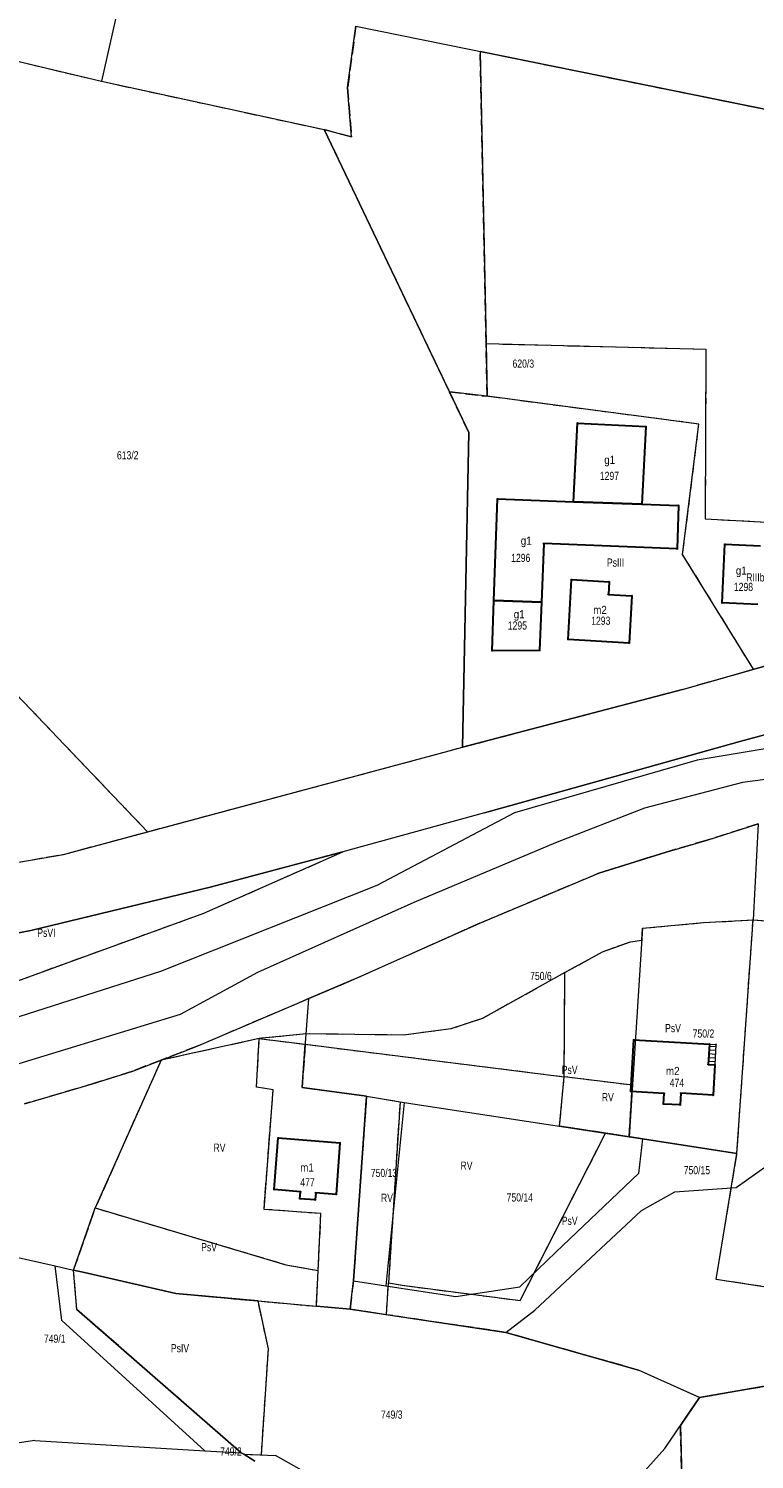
# Model space of a CAD drawing. Header units: metres. Extents: x 7498273 to 7499989, y 5499795 to 5500810.
# Tile 14 of 40: x 7498760 to 7498894, y 5500402 to 5500665. Entities that reach past the tile are written whole.
import ezdxf

# ---------------------------------------------------------------- set-up
doc = ezdxf.new("R2010")
doc.units = ezdxf.units.M
doc.header["$MEASUREMENT"] = 0
doc.linetypes.add('2.25_0.75', pattern=[3, 2.25, -0.75])
doc.layers.get('0').update_dxf_attribs({"color": 2})
for name, color, linetype, lineweight in [('209-oznaczenie konturu klasyfikacyjnego', 7, 'Continuous', 0), ('211-numer działki ewidencyjnej', 7, 'Continuous', 0), ('217-kontur klasyfikacyjny', 7, 'Continuous', 0), ('218-kontur użytku gruntowego', 7, 'Continuous', 0), ('219-działka ewidencyjna', 7, 'Continuous', 0), ('312-budynek ewidencyjny', 7, 'Continuous', 0), ('312-oznaczenie budynku ewidencyjnego', 7, 'Continuous', 0), ('312-oznaczenie budynku ewidencyjnego-Atr117', 7, 'Continuous', 0), ('352-schody', 7, 'Continuous', 0), ('Punkt budynku', 7, 'Continuous', 0)]:
    doc.layers.add(name, color=color, linetype=linetype, lineweight=lineweight)
doc.styles.get("Standard").update_dxf_attribs({"font": 'Working1250.shx', "width": 0.75})

# ---------------------------------------------------------------- blocks, each defined once
blk = doc.blocks.new('PUNKTBUD')
at = {"color": 0}
blk.add_circle((0, 0), 0.09, dxfattribs=at)

msp = doc.modelspace()

# ---------------------------------------------------------------- linework, layer by layer
at = {"layer": '217-kontur klasyfikacyjny', "color": 3, "linetype": '2.25_0.75', "lineweight": 13, "flags": 128}
for points in [[(7498820.57, 5500665.94), (7498819.02, 5500654.66)], [(7498735, 5500665.04), (7498773.75, 5500655.79)], [(7498844.51, 5500607.5), (7498843.43, 5500661.3)], [(7498843.43, 5500661.3), (7498919.07, 5500645.93)], [(7498773.75, 5500655.79), (7498814.69, 5500646.9)], [(7498819.02, 5500654.66), (7498819.76, 5500645.58)], [(7498819.76, 5500645.58), (7498814.69, 5500646.9)], [(7498814.69, 5500646.9), (7498837.77, 5500598.63)], [(7498680.6, 5500624.12), (7498782.21, 5500517.64)], [(7498844.7, 5500597.8), (7498844.51, 5500607.5)], [(7498844.51, 5500607.5), (7498884.97, 5500606.49)], [(7498884.97, 5500606.49), (7498884.84, 5500575.23)], [(7498837.77, 5500598.63), (7498844.7, 5500597.8)], [(7498841.35, 5500591.13), (7498837.77, 5500598.63)], [(7498873.97, 5500593.96), (7498844.7, 5500597.8)], [(7498883.67, 5500592.69), (7498873.97, 5500593.96)], [(7498880.69, 5500568.66), (7498883.67, 5500592.69)], [(7498840.2, 5500533.22), (7498841.35, 5500591.13)], [(7498884.84, 5500575.23), (7498897.31, 5500574.57)], [(7498893.74, 5500547.57), (7498880.69, 5500568.66)], [(7498880.64, 5500543.86), (7498893.74, 5500547.57)], [(7498893.74, 5500547.57), (7498896.05, 5500548.23)], [(7498840.2, 5500533.22), (7498880.64, 5500543.86)], [(7498782.21, 5500517.64), (7498837.03, 5500532.36)], [(7498837.03, 5500532.36), (7498840.2, 5500533.22)], [(7498894.59, 5500519.13), (7498885.18, 5500516.08)], [(7498766.75, 5500513.49), (7498782.21, 5500517.64)], [(7498885.18, 5500516.08), (7498877.68, 5500513.92)], [(7498737, 5500508.34), (7498766.75, 5500513.49)], [(7498792.59, 5500502.66), (7498818.17, 5500513.96)], [(7498818.17, 5500513.96), (7498793.71, 5500507.42)], [(7498877.68, 5500513.92), (7498865.26, 5500510)], [(7498865.26, 5500510), (7498843.35, 5500500.8)], [(7498793.71, 5500507.42), (7498760.71, 5500499.44)], [(7498754.23, 5500488.74), (7498792.59, 5500502.66)], [(7498843.35, 5500500.8), (7498819.71, 5500490.24)], [(7498873.33, 5500499.87), (7498884.51, 5500500.92)], [(7498884.51, 5500500.92), (7498893.65, 5500501.42)], [(7498890.67, 5500458.39), (7498893.65, 5500501.42)], [(7498893.65, 5500501.42), (7498896.19, 5500501.25)], [(7498760.71, 5500499.44), (7498750.04, 5500497.45)], [(7498865.95, 5500495.57), (7498871.08, 5500497.39)], [(7498871.08, 5500497.39), (7498873.2, 5500497.69)], [(7498873.2, 5500497.69), (7498873.33, 5500499.87)], [(7498859.02, 5500491.72), (7498865.95, 5500495.57)], [(7498819.71, 5500490.24), (7498811.87, 5500486.93)], [(7498859.02, 5500491.72), (7498843.84, 5500483.28)], [(7498858.89, 5500472.55), (7498859.02, 5500491.72)], [(7498811.87, 5500486.93), (7498791.33, 5500478.16)], [(7498843.84, 5500483.28), (7498838.02, 5500481.34)], [(7498802.77, 5500479.58), (7498784.71, 5500475.61)], [(7498802.24, 5500470.64), (7498802.77, 5500479.58)], [(7498811.39, 5500480.45), (7498802.77, 5500479.58)], [(7498802.77, 5500479.58), (7498811.24, 5500478.52)], [(7498829.3, 5500480.21), (7498811.39, 5500480.45)], [(7498838.02, 5500481.34), (7498829.3, 5500480.21)], [(7498791.33, 5500478.16), (7498784.71, 5500475.61)], [(7498811.24, 5500478.52), (7498810.65, 5500470.59)], [(7498811.24, 5500478.52), (7498858.89, 5500472.55)], [(7498779.48, 5500473.6), (7498772.06, 5500471.22)], [(7498784.71, 5500475.61), (7498772.58, 5500448.4)], [(7498784.71, 5500475.61), (7498779.48, 5500473.6)], [(7498772.06, 5500471.22), (7498759.55, 5500467.55)], [(7498858.03, 5500463.46), (7498858.89, 5500472.55)], [(7498871.44, 5500470.98), (7498858.89, 5500472.55)], [(7498870.82, 5500461.5), (7498871.44, 5500470.98)], [(7498805.32, 5500470.14), (7498802.24, 5500470.64)], [(7498803.64, 5500448.13), (7498805.32, 5500470.14)], [(7498810.65, 5500470.59), (7498822.51, 5500468.98)], [(7498822.51, 5500468.98), (7498820.1, 5500434.95)], [(7498822.51, 5500468.98), (7498828.68, 5500467.96)], [(7498828.68, 5500467.96), (7498826.55, 5500434.6)], [(7498866.5, 5500462.16), (7498858.03, 5500463.46)], [(7498850.76, 5500431.35), (7498866.5, 5500462.16)], [(7498870.82, 5500461.5), (7498866.5, 5500462.16)], [(7498873.27, 5500461.11), (7498870.82, 5500461.5)], [(7498890.67, 5500458.39), (7498873.27, 5500461.11)], [(7498886.87, 5500435.24), (7498890.67, 5500458.39)], [(7498768.61, 5500436.97), (7498772.58, 5500448.4)], [(7498772.58, 5500448.4), (7498807.65, 5500437.95)], [(7498814.12, 5500447.36), (7498803.64, 5500448.13)], [(7498813.61, 5500436.89), (7498814.12, 5500447.36)], [(7498769.21, 5500429.73), (7498768.61, 5500436.97)], [(7498768.61, 5500436.97), (7498770.62, 5500436.51)], [(7498807.65, 5500437.95), (7498813.61, 5500436.89)], [(7498813.28, 5500430.3), (7498813.61, 5500436.89)], [(7498770.62, 5500436.51), (7498787.44, 5500432.65)], [(7498820.1, 5500434.95), (7498819.47, 5500429.74)], [(7498826.16, 5500428.75), (7498826.55, 5500434.6)], [(7498826.55, 5500434.6), (7498829.07, 5500434.16)], [(7498829.07, 5500434.16), (7498850.76, 5500431.35)], [(7498924.73, 5500429.39), (7498886.87, 5500435.24)], [(7498787.44, 5500432.65), (7498802.55, 5500431.28)], [(7498799.42, 5500403.32), (7498769.21, 5500429.73)], [(7498802.55, 5500431.28), (7498813.28, 5500430.3)], [(7498804.45, 5500422.49), (7498802.55, 5500431.28)], [(7498819.47, 5500429.74), (7498813.28, 5500430.3)], [(7498826.16, 5500428.75), (7498819.47, 5500429.74)], [(7498848.12, 5500425.49), (7498826.16, 5500428.75)], [(7498872.54, 5500418.56), (7498848.12, 5500425.49)], [(7498803.17, 5500402.92), (7498804.45, 5500422.49)], [(7498883.78, 5500413.51), (7498872.54, 5500418.56)], [(7498883.78, 5500413.51), (7498908.79, 5500417.83)], [(7498880.27, 5500408.33), (7498883.78, 5500413.51)], [(7498881.05, 5500379.45), (7498880.27, 5500408.33)], [(7498799.95, 5500403.05), (7498799.42, 5500403.32)], [(7498801.93, 5500401.77), (7498799.95, 5500403.05)], [(7498799.95, 5500403.05), (7498803.17, 5500402.92)]]:
    msp.add_lwpolyline(points, dxfattribs=at)
at = {"layer": '218-kontur użytku gruntowego', "color": 3, "linetype": 'Continuous', "lineweight": 13, "flags": 128}
for points in [[(7498819.02, 5500654.66), (7498820.57, 5500665.94)], [(7498735, 5500665.04), (7498773.75, 5500655.79)], [(7498843.43, 5500661.3), (7498844.51, 5500607.5)], [(7498919.07, 5500645.93), (7498843.43, 5500661.3)], [(7498773.75, 5500655.79), (7498814.69, 5500646.9)], [(7498819.76, 5500645.58), (7498819.02, 5500654.66)], [(7498814.69, 5500646.9), (7498819.76, 5500645.58)], [(7498837.77, 5500598.63), (7498814.69, 5500646.9)], [(7498782.21, 5500517.64), (7498680.6, 5500624.12)], [(7498844.51, 5500607.5), (7498884.97, 5500606.49)], [(7498844.51, 5500607.5), (7498844.7, 5500597.8)], [(7498884.97, 5500606.49), (7498884.84, 5500575.23)], [(7498837.77, 5500598.63), (7498841.35, 5500591.13)], [(7498844.7, 5500597.8), (7498837.77, 5500598.63)], [(7498873.97, 5500593.96), (7498844.7, 5500597.8)], [(7498883.67, 5500592.69), (7498873.97, 5500593.96)], [(7498880.69, 5500568.66), (7498883.67, 5500592.69)], [(7498841.35, 5500591.13), (7498840.2, 5500533.22)], [(7498884.84, 5500575.23), (7498897.31, 5500574.57)], [(7498893.74, 5500547.57), (7498880.69, 5500568.66)], [(7498880.64, 5500543.86), (7498893.74, 5500547.57)], [(7498893.74, 5500547.57), (7498896.05, 5500548.23)], [(7498840.2, 5500533.22), (7498880.64, 5500543.86)], [(7498909.17, 5500539.12), (7498891.23, 5500534.26)], [(7498891.23, 5500534.26), (7498868.22, 5500527.8)], [(7498912.14, 5500535.6), (7498883.39, 5500530.82)], [(7498782.21, 5500517.64), (7498837.03, 5500532.36)], [(7498837.03, 5500532.36), (7498840.2, 5500533.22)], [(7498883.39, 5500530.82), (7498849.77, 5500521.1)], [(7498868.22, 5500527.8), (7498844.23, 5500521.12)], [(7498891.73, 5500526.7), (7498873.65, 5500522.01)], [(7498904.28, 5500528.36), (7498891.73, 5500526.7)], [(7498844.23, 5500521.12), (7498818.17, 5500513.96)], [(7498849.77, 5500521.1), (7498824.42, 5500507.73)], [(7498873.65, 5500522.01), (7498857.28, 5500515.63)], [(7498885.18, 5500516.08), (7498894.59, 5500519.13)], [(7498766.75, 5500513.49), (7498782.21, 5500517.64)], [(7498877.68, 5500513.92), (7498885.18, 5500516.08)], [(7498737, 5500508.34), (7498766.75, 5500513.49)], [(7498792.59, 5500502.66), (7498818.17, 5500513.96)], [(7498818.17, 5500513.96), (7498793.71, 5500507.42)], [(7498857.28, 5500515.63), (7498831.19, 5500504.6)], [(7498865.26, 5500510), (7498877.68, 5500513.92)], [(7498843.35, 5500500.8), (7498865.26, 5500510)], [(7498793.71, 5500507.42), (7498760.71, 5500499.44)], [(7498824.42, 5500507.73), (7498784.58, 5500491.95)], [(7498754.23, 5500488.74), (7498792.59, 5500502.66)], [(7498831.19, 5500504.6), (7498802.46, 5500491.75)], [(7498819.71, 5500490.24), (7498843.35, 5500500.8)], [(7498873.33, 5500499.87), (7498884.51, 5500500.92)], [(7498884.51, 5500500.92), (7498893.65, 5500501.42)], [(7498890.67, 5500458.39), (7498893.65, 5500501.42)], [(7498893.65, 5500501.42), (7498896.19, 5500501.25)], [(7498760.71, 5500499.44), (7498750.04, 5500497.45)], [(7498865.95, 5500495.57), (7498871.08, 5500497.39)], [(7498871.08, 5500497.39), (7498873.2, 5500497.69)], [(7498873.2, 5500497.69), (7498873.33, 5500499.87)], [(7498859.02, 5500491.72), (7498865.95, 5500495.57)], [(7498784.58, 5500491.95), (7498746.37, 5500479.72)], [(7498802.46, 5500491.75), (7498788.23, 5500484.02)], [(7498811.87, 5500486.93), (7498819.71, 5500490.24)], [(7498859.02, 5500491.72), (7498843.84, 5500483.28)], [(7498858.89, 5500472.55), (7498859.02, 5500491.72)], [(7498791.33, 5500478.16), (7498811.87, 5500486.93)], [(7498788.23, 5500484.02), (7498751.99, 5500472.97)], [(7498843.84, 5500483.28), (7498838.02, 5500481.34)], [(7498802.77, 5500479.58), (7498784.71, 5500475.61)], [(7498802.24, 5500470.64), (7498802.77, 5500479.58)], [(7498811.39, 5500480.45), (7498802.77, 5500479.58)], [(7498802.77, 5500479.58), (7498811.24, 5500478.52)], [(7498829.3, 5500480.21), (7498811.39, 5500480.45)], [(7498838.02, 5500481.34), (7498829.3, 5500480.21)], [(7498784.71, 5500475.61), (7498791.33, 5500478.16)], [(7498810.65, 5500470.59), (7498811.24, 5500478.52)], [(7498811.24, 5500478.52), (7498858.89, 5500472.55)], [(7498772.06, 5500471.22), (7498779.48, 5500473.6)], [(7498784.71, 5500475.61), (7498772.58, 5500448.4)], [(7498779.48, 5500473.6), (7498784.71, 5500475.61)], [(7498759.55, 5500467.55), (7498772.06, 5500471.22)], [(7498858.03, 5500463.46), (7498858.89, 5500472.55)], [(7498871.44, 5500470.98), (7498858.89, 5500472.55)], [(7498870.82, 5500461.5), (7498871.44, 5500470.98)], [(7498805.32, 5500470.14), (7498802.24, 5500470.64)], [(7498803.64, 5500448.13), (7498805.32, 5500470.14)], [(7498822.51, 5500468.98), (7498810.65, 5500470.59)], [(7498820.1, 5500434.95), (7498822.51, 5500468.98)], [(7498822.51, 5500468.98), (7498828.68, 5500467.96)], [(7498828.68, 5500467.96), (7498826.55, 5500434.6)], [(7498866.5, 5500462.16), (7498858.03, 5500463.46)], [(7498850.76, 5500431.35), (7498866.5, 5500462.16)], [(7498870.82, 5500461.5), (7498866.5, 5500462.16)], [(7498873.27, 5500461.11), (7498870.82, 5500461.5)], [(7498890.67, 5500458.39), (7498873.27, 5500461.11)], [(7498886.87, 5500435.24), (7498890.67, 5500458.39)], [(7498768.61, 5500436.97), (7498772.58, 5500448.4)], [(7498772.58, 5500448.4), (7498807.65, 5500437.95)], [(7498814.12, 5500447.36), (7498803.64, 5500448.13)], [(7498813.61, 5500436.89), (7498814.12, 5500447.36)], [(7498769.21, 5500429.73), (7498768.61, 5500436.97)], [(7498770.62, 5500436.51), (7498768.61, 5500436.97)], [(7498807.65, 5500437.95), (7498813.61, 5500436.89)], [(7498813.28, 5500430.3), (7498813.61, 5500436.89)], [(7498787.44, 5500432.65), (7498770.62, 5500436.51)], [(7498819.47, 5500429.74), (7498820.1, 5500434.95)], [(7498826.16, 5500428.75), (7498826.55, 5500434.6)], [(7498826.55, 5500434.6), (7498829.07, 5500434.16)], [(7498829.07, 5500434.16), (7498850.76, 5500431.35)], [(7498924.73, 5500429.39), (7498886.87, 5500435.24)], [(7498802.55, 5500431.28), (7498787.44, 5500432.65)], [(7498799.42, 5500403.32), (7498769.21, 5500429.73)], [(7498804.45, 5500422.49), (7498802.55, 5500431.28)], [(7498802.55, 5500431.28), (7498813.28, 5500430.3)], [(7498819.47, 5500429.74), (7498813.28, 5500430.3)], [(7498826.16, 5500428.75), (7498819.47, 5500429.74)], [(7498848.12, 5500425.49), (7498826.16, 5500428.75)], [(7498872.54, 5500418.56), (7498848.12, 5500425.49)], [(7498803.17, 5500402.92), (7498804.45, 5500422.49)], [(7498883.78, 5500413.51), (7498872.54, 5500418.56)], [(7498908.79, 5500417.83), (7498883.78, 5500413.51)], [(7498883.78, 5500413.51), (7498880.27, 5500408.33)], [(7498880.27, 5500408.33), (7498881.05, 5500379.45)], [(7498799.95, 5500403.05), (7498799.42, 5500403.32)], [(7498801.93, 5500401.77), (7498799.95, 5500403.05)], [(7498799.95, 5500403.05), (7498803.17, 5500402.92)]]:
    msp.add_lwpolyline(points, dxfattribs=at)
at = {"layer": '219-działka ewidencyjna', "color": 3, "linetype": 'Continuous', "lineweight": 13, "flags": 128}
for points in [[(7498777.8, 5500673.87), (7498773.75, 5500655.79)], [(7498820.57, 5500665.94), (7498919.07, 5500645.93)], [(7498735, 5500665.04), (7498773.75, 5500655.79)], [(7498773.75, 5500655.79), (7498814.69, 5500646.9)], [(7498814.69, 5500646.9), (7498841.35, 5500591.13)], [(7498840.2, 5500533.22), (7498841.35, 5500591.13)], [(7498880.64, 5500543.86), (7498903.35, 5500550.3)], [(7498880.64, 5500543.86), (7498840.2, 5500533.22)], [(7498891.23, 5500534.26), (7498909.17, 5500539.12)], [(7498868.22, 5500527.8), (7498891.23, 5500534.26)], [(7498766.75, 5500513.49), (7498837.03, 5500532.36)], [(7498837.03, 5500532.36), (7498840.2, 5500533.22)], [(7498844.23, 5500521.12), (7498868.22, 5500527.8)], [(7498844.23, 5500521.12), (7498818.17, 5500513.96)], [(7498885.18, 5500516.08), (7498894.59, 5500519.13)], [(7498894.59, 5500519.13), (7498893.65, 5500501.42)], [(7498877.68, 5500513.92), (7498885.18, 5500516.08)], [(7498737, 5500508.34), (7498766.75, 5500513.49)], [(7498792.59, 5500502.66), (7498818.17, 5500513.96)], [(7498793.71, 5500507.42), (7498818.17, 5500513.96)], [(7498877.68, 5500513.92), (7498865.26, 5500510)], [(7498843.35, 5500500.8), (7498865.26, 5500510)], [(7498760.71, 5500499.44), (7498793.71, 5500507.42)], [(7498754.23, 5500488.74), (7498792.59, 5500502.66)], [(7498819.71, 5500490.24), (7498843.35, 5500500.8)], [(7498873.33, 5500499.87), (7498884.51, 5500500.92)], [(7498884.51, 5500500.92), (7498893.65, 5500501.42)], [(7498890.67, 5500458.39), (7498893.65, 5500501.42)], [(7498750.04, 5500497.45), (7498760.71, 5500499.44)], [(7498873.33, 5500499.87), (7498870.82, 5500461.5)], [(7498819.71, 5500490.24), (7498811.87, 5500486.93)], [(7498791.33, 5500478.16), (7498811.87, 5500486.93)], [(7498810.65, 5500470.59), (7498811.87, 5500486.93)], [(7498779.48, 5500473.6), (7498791.33, 5500478.16)], [(7498772.06, 5500471.22), (7498779.48, 5500473.6)], [(7498759.55, 5500467.55), (7498772.06, 5500471.22)], [(7498810.65, 5500470.59), (7498822.51, 5500468.98)], [(7498822.51, 5500468.98), (7498820.1, 5500434.95)], [(7498822.51, 5500468.98), (7498829.44, 5500467.83)], [(7498829.44, 5500467.83), (7498826.05, 5500434.05)], [(7498829.44, 5500467.83), (7498870.82, 5500461.5)], [(7498870.82, 5500461.5), (7498873.27, 5500461.11)], [(7498873.27, 5500461.11), (7498872.56, 5500454.71)], [(7498873.27, 5500461.11), (7498890.67, 5500458.39)], [(7498890.52, 5500452.15), (7498896.27, 5500456.23)], [(7498857.37, 5500440.27), (7498872.56, 5500454.71)], [(7498873.13, 5500447.95), (7498879.24, 5500451.35)], [(7498879.24, 5500451.35), (7498890.52, 5500452.15)], [(7498853.49, 5500429.59), (7498873.13, 5500447.95)], [(7498757.27, 5500439.55), (7498765.19, 5500437.75)], [(7498850.74, 5500433.88), (7498857.37, 5500440.27)], [(7498765.19, 5500437.75), (7498768.61, 5500436.97)], [(7498766.45, 5500427.7), (7498765.19, 5500437.75)], [(7498769.21, 5500429.73), (7498768.61, 5500436.97)], [(7498768.61, 5500436.97), (7498770.62, 5500436.51)], [(7498770.62, 5500436.51), (7498787.44, 5500432.65)], [(7498819.47, 5500429.74), (7498820.1, 5500434.95)], [(7498820.1, 5500434.95), (7498826.05, 5500434.05)], [(7498787.44, 5500432.65), (7498819.47, 5500429.74)], [(7498826.05, 5500434.05), (7498838.97, 5500432.12)], [(7498838.97, 5500432.12), (7498850.74, 5500433.88)], [(7498769.21, 5500429.73), (7498799.42, 5500403.32)], [(7498819.47, 5500429.74), (7498848.12, 5500425.49)], [(7498848.12, 5500425.49), (7498853.49, 5500429.59)], [(7498766.45, 5500427.7), (7498792.74, 5500403.68)], [(7498848.12, 5500425.49), (7498872.54, 5500418.56)], [(7498883.78, 5500413.51), (7498872.54, 5500418.56)], [(7498883.78, 5500413.51), (7498908.79, 5500417.83)], [(7498877.42, 5500404.13), (7498883.78, 5500413.51)], [(7498761.49, 5500405.6), (7498752.79, 5500404.3)], [(7498761.49, 5500405.6), (7498792.74, 5500403.68)], [(7498792.74, 5500403.68), (7498799.42, 5500403.32)], [(7498799.42, 5500403.32), (7498799.95, 5500403.05)], [(7498799.95, 5500403.05), (7498801.93, 5500401.77)], [(7498799.95, 5500403.05), (7498805.77, 5500402.82)], [(7498841.78, 5500382.52), (7498805.77, 5500402.82)], [(7498869.05, 5500394.79), (7498877.42, 5500404.13)]]:
    msp.add_lwpolyline(points, dxfattribs=at)
at = {"layer": '312-budynek ewidencyjny', "color": 7, "linetype": 'Continuous', "lineweight": 30, "flags": 128}
for points in [[(7498860.6, 5500578.41), (7498861.35, 5500592.88)], [(7498861.35, 5500592.88), (7498873.91, 5500592.22)], [(7498873.91, 5500592.22), (7498873.2, 5500577.95)], [(7498845.96, 5500560.2), (7498846.64, 5500578.92)], [(7498846.64, 5500578.92), (7498860.6, 5500578.41)], [(7498860.6, 5500578.41), (7498873.2, 5500577.95)], [(7498873.2, 5500577.95), (7498860.6, 5500578.41)], [(7498873.2, 5500577.95), (7498879.95, 5500577.71)], [(7498879.95, 5500577.71), (7498879.66, 5500569.7)], [(7498855.12, 5500570.68), (7498854.71, 5500559.89)], [(7498879.66, 5500569.7), (7498855.12, 5500570.68)], [(7498887.95, 5500559.77), (7498888.46, 5500570.56)], [(7498888.46, 5500570.56), (7498895.01, 5500570.31)], [(7498859.61, 5500553.06), (7498860.26, 5500564.07)], [(7498860.26, 5500564.07), (7498867.18, 5500563.66)], [(7498867.18, 5500563.66), (7498867.04, 5500561.35)], [(7498867.04, 5500561.35), (7498871.34, 5500561.09)], [(7498871.34, 5500561.09), (7498870.83, 5500552.39)], [(7498845.63, 5500550.97), (7498845.96, 5500560.2)], [(7498845.96, 5500560.2), (7498854.71, 5500559.89)], [(7498854.71, 5500559.89), (7498845.96, 5500560.2)], [(7498854.71, 5500559.89), (7498854.37, 5500551.04)], [(7498894.52, 5500559.48), (7498887.95, 5500559.77)], [(7498870.83, 5500552.39), (7498859.61, 5500553.06)], [(7498854.37, 5500551.04), (7498845.63, 5500550.97)], [(7498871.14, 5500469.85), (7498871.7, 5500479.37)], [(7498871.7, 5500479.37), (7498885.63, 5500478.55)], [(7498885.63, 5500478.55), (7498885.4, 5500474.81)], [(7498885.4, 5500474.81), (7498886.6, 5500474.74)], [(7498886.6, 5500474.74), (7498886.28, 5500469.15)], [(7498877.28, 5500469.48), (7498871.14, 5500469.85)], [(7498877.17, 5500467.53), (7498877.28, 5500469.48)], [(7498880.38, 5500469.5), (7498880.26, 5500467.35)], [(7498886.28, 5500469.15), (7498880.38, 5500469.5)], [(7498880.26, 5500467.35), (7498877.17, 5500467.53)], [(7498805.49, 5500451.77), (7498806.27, 5500461.3)], [(7498806.27, 5500461.3), (7498817.62, 5500460.37)], [(7498817.62, 5500460.37), (7498816.92, 5500450.9)], [(7498810.34, 5500451.38), (7498805.49, 5500451.77)], [(7498810.24, 5500450.08), (7498810.34, 5500451.38)], [(7498813.05, 5500449.87), (7498810.24, 5500450.08)], [(7498813.15, 5500451.18), (7498813.05, 5500449.87)], [(7498816.92, 5500450.9), (7498813.15, 5500451.18)]]:
    msp.add_lwpolyline(points, dxfattribs=at)
at = {"layer": '352-schody', "color": 7, "linetype": 'Continuous', "lineweight": 13, "flags": 128}
for points in [[(7498885.523, 5500476.803), (7498886.717, 5500476.73)], [(7498885.566, 5500477.502), (7498886.758, 5500477.429)], [(7498885.609, 5500478.201), (7498886.799, 5500478.127)], [(7498885.437, 5500475.406), (7498886.635, 5500475.332)], [(7498885.48, 5500476.105), (7498886.676, 5500476.031)]]:
    msp.add_lwpolyline(points, dxfattribs=at)
at = {"layer": '352-schody', "color": 7, "linetype": 'Continuous', "lineweight": 13}
msp.add_3dface([(7498885.4, 5500474.81), (7498885.63, 5500478.55), (7498886.82, 5500478.48), (7498886.6, 5500474.74)], dxfattribs=at)
msp.add_3dface([(7498885.4, 5500474.81), (7498885.63, 5500478.55), (7498886.82, 5500478.48), (7498886.6, 5500474.74)], dxfattribs=at)

# ---------------------------------------------------------------- block references
at = {"layer": 'Punkt budynku', "color": 5, "linetype": 'Continuous', "lineweight": 13}
for p in [(7498861.35, 5500592.88), (7498873.91, 5500592.22), (7498846.64, 5500578.92), (7498860.6, 5500578.41), (7498873.2, 5500577.95), (7498879.95, 5500577.71), (7498855.12, 5500570.68), (7498879.66, 5500569.7), (7498888.46, 5500570.56), (7498860.26, 5500564.07), (7498867.18, 5500563.66), (7498867.04, 5500561.35), (7498871.34, 5500561.09), (7498845.96, 5500560.2), (7498854.71, 5500559.89), (7498887.95, 5500559.77), (7498859.61, 5500553.06), (7498845.63, 5500550.97), (7498854.37, 5500551.04), (7498870.83, 5500552.39), (7498871.7, 5500479.37), (7498885.63, 5500478.55), (7498886.82, 5500478.48), (7498885.4, 5500474.81), (7498886.6, 5500474.74), (7498871.14, 5500469.85), (7498877.28, 5500469.48), (7498880.38, 5500469.5), (7498886.28, 5500469.15), (7498877.17, 5500467.53), (7498880.26, 5500467.35), (7498806.27, 5500461.3), (7498817.62, 5500460.37), (7498805.49, 5500451.77), (7498810.24, 5500450.08), (7498810.34, 5500451.38), (7498813.05, 5500449.87), (7498813.15, 5500451.18), (7498816.92, 5500450.9)]:
    msp.add_blockref('PUNKTBUD', p, dxfattribs=at)

# ---------------------------------------------------------------- texts
at = {"layer": '209-oznaczenie konturu klasyfikacyjnego', "color": 3, "linetype": 'Continuous', "lineweight": 13, "char_height": 1.5, "attachment_point": 7, "line_spacing_factor": 0.6}
for s, insert in [('\\H1x;\\W0.79;PsIII', (7498866.76, 5500566.43)), ('\\H1x;\\W0.79;RIIIb', (7498892.4, 5500563.7)), ('\\H1x;\\W0.79;PsVI', (7498761.92, 5500498.28)), ('\\H1x;\\W0.79;PsV', (7498877.46, 5500480.73)), ('\\H1x;\\W0.79;PsV', (7498858.44, 5500473.05)), ('\\H1x;\\W0.79;RV', (7498865.82, 5500468.04)), ('\\H1x;\\W0.79;RV', (7498794.35, 5500458.74)), ('\\H1x;\\W0.79;RV', (7498839.81, 5500455.44)), ('\\H1x;\\W0.79;RV', (7498825.17, 5500449.52)), ('\\H1x;\\W0.79;PsV', (7498858.45, 5500445.26)), ('\\H1x;\\W0.79;PsV', (7498792.08, 5500440.41)), ('\\H1x;\\W0.79;PsIV', (7498786.51, 5500421.81))]:
    msp.add_mtext(s, dxfattribs=dict(at, insert=insert))
at = {"layer": '211-numer działki ewidencyjnej', "color": 3, "linetype": 'Continuous', "lineweight": 13, "char_height": 1.5, "line_spacing_factor": 0.6}
for s, insert, attachment_point in [('\\H1x;\\W0.79;620/3', (7498849.38, 5500603.05), 7), ('\\H1x;\\W0.79;613/2', (7498776.57, 5500586.18), 7), ('\\H1x;\\W0.79;750/6', (7498852.62, 5500490.33), 7), ('\\H1x;\\W0.79;750/2', (7498882.54, 5500479.73), 7), ('\\H1x;\\W0.79;750/13', (7498823.3, 5500454.07), 7), ('\\H1x;\\W0.79;750/15', (7498880.89, 5500454.58), 7), ('\\H1x;\\W0.79;750/14', (7498848.3, 5500449.56), 7), ('\\H1x;\\W0.79;749/1', (7498763.14, 5500425.09), 1), ('\\H1x;\\W0.79;749/3', (7498825.17, 5500411.11), 1), ('\\H1x;\\W0.79;749/2', (7498795.56, 5500404.32), 1)]:
    msp.add_mtext(s, dxfattribs=dict(at, insert=insert, attachment_point=attachment_point))
at = {"layer": '312-oznaczenie budynku ewidencyjnego', "color": 7, "linetype": 'Continuous', "lineweight": 13, "char_height": 1.5, "attachment_point": 1, "line_spacing_factor": 0.6}
for s, insert in [('\\H1x;\\W0.79;1297', (7498865.45, 5500583.91)), ('\\H1x;\\W0.79;1296', (7498849.13, 5500568.82)), ('\\H1x;\\W0.79;1298', (7498890.12, 5500563.47)), ('\\H1x;\\W0.79;1295', (7498848.51, 5500556.37)), ('\\H1x;\\W0.79;1293', (7498863.86, 5500557.25)), ('\\H1x;\\W0.79;474', (7498878.31, 5500472.18)), ('\\H1x;\\W0.79;477', (7498810.32, 5500453.87))]:
    msp.add_mtext(s, dxfattribs=dict(at, insert=insert))
at = {"layer": '312-oznaczenie budynku ewidencyjnego-Atr117', "color": 7, "char_height": 1.5, "line_spacing_factor": 0.6}
for s, insert, attachment_point in [('\\H1x;\\W0.9;g1', (7498867.26, 5500584.92), 8), ('\\H1x;\\W0.9;g1', (7498850.89, 5500571.98), 1), ('\\H1x;\\W0.9;g1', (7498891.48, 5500564.52), 8), ('\\H1x;\\W0.9;g1', (7498849.6, 5500558.44), 1), ('\\H1x;\\W0.9;m2', (7498865.48, 5500557.73), 8), ('\\H1x;\\W0.9;m2', (7498878.87, 5500472.86), 8), ('\\H1x;\\W0.9;m1', (7498811.56, 5500455.09), 8)]:
    msp.add_mtext(s, dxfattribs=dict(at, insert=insert, attachment_point=attachment_point))

doc.saveas('drawing.dxf')
